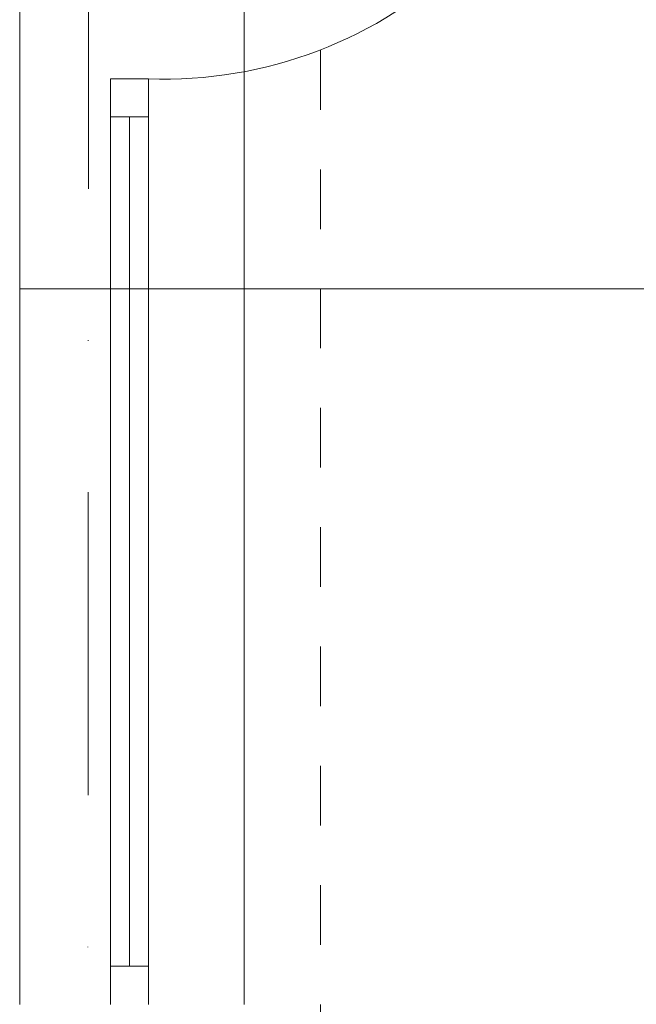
# Model space of a CAD drawing. Header units: metres. Extents: x 10441 to 19716, y -6570 to 1447.
# Tile 116 of 136: x 18030 to 18159, y -3295 to -3088. Entities that reach past the tile are written whole.
import ezdxf
from ezdxf.enums import TextEntityAlignment as Align

# ---------------------------------------------------------------- set-up
doc = ezdxf.new("R2010")
doc.units = ezdxf.units.M
doc.header["$MEASUREMENT"] = 0
doc.linetypes.add('8', pattern=[0.5, 0.25, -0.25])
doc.linetypes.add('DASHDOT', pattern=[25.4, 12.7, -6.35, 0, -6.35])
for name, color, linetype, lineweight in [('#elektryczne', 8, 'Continuous', 20), ('A_B.CIENKIE', 8, 'Continuous', 9), ('A_OSIE', 8, 'Continuous', 13), ('A_OZACZENIE DRZWI', 8, 'Continuous', 13), ('A_OZNACZENIA OKIEN', 8, 'Continuous', 13), ('A_STOLARKA', 8, 'Continuous', 5)]:
    doc.layers.add(name, color=color, linetype=linetype, lineweight=lineweight)
doc.styles.add('m1_romans', font='romans.shx', dxfattribs={"width": 0.8})

# ---------------------------------------------------------------- blocks, each defined once
blk = doc.blocks.new('podkład')
at = {"layer": 'A_B.CIENKIE', "color": 8, "linetype": '8', "ltscale": 50}
blk.add_line((13910.62, -750.03), (13910.62, -1724.7), dxfattribs=at)
at = {"layer": 'A_OSIE', "color": 8, "linetype": 'DASHDOT', "ltscale": 5}
blk.add_line((13862.27, -307.18), (13861.3, -2335.96), dxfattribs=at)
at = {"layer": 'A_OZNACZENIA OKIEN', "color": 8}
blk.add_line((13986.13, -900.03), (13847.62, -900.03), dxfattribs=at)
at = {"layer": 'A_STOLARKA', "color": 8}
for p, q in [((13847.62, -750.03), (13847.62, -1050.03)), ((13894.62, -1050.03), (13894.62, -750.03)), ((13866.62, -856.03), (13874.62, -856.03)), ((13866.62, -864.03), (13866.62, -856.03)), ((13874.62, -1050.03), (13874.62, -856.03)), ((13874.62, -856.03), (13874.62, -864.03)), ((13866.62, -1042.03), (13866.62, -858.03)), ((13874.62, -864.03), (13866.62, -864.03)), ((13870.62, -1042.03), (13870.62, -864.03)), ((13866.62, -1042.03), (13874.62, -1042.03)), ((13866.62, -1050.03), (13866.62, -1042.03)), ((13874.62, -1042.03), (13874.62, -1050.03)), ((13866.62, -1050.03), (13866.62, -1046.03))]:
    blk.add_line(p, q, dxfattribs=at)
blk.add_arc((13877.99, -765.97), 90.13, 267.8567, 359.9658, dxfattribs=at)
at = {"layer": 'A_OZACZENIE DRZWI', "color": 8, "ltscale": 0.1, "style": 'm1_romans', "width": 0.8}
for rotation, p in [(98.4861, (12735.07, -773.13)), (360, (12573.8, -1012.7)), (90, (11565.29, -1150.14)), (90, (11872.29, -1150.14)), (90, (12230.03, -1245.64)), (90, (12385.87, -1249.44)), (90, (11565.29, -1370.89)), (90, (11872.29, -1370.89)), (90, (12230.03, -1370.89)), (90, (12389.3, -1370.89)), (90, (11748.79, -1556.15)), (90, (11986.6, -1556.15)), (90, (12389.3, -1556.15)), (360, (12235.05, -1664.2)), (360, (12235.05, -1880.2)), (90, (11745.78, -2001.94))]:
    blk.add_attdef('SZEROKOSC', text='', height=10, rotation=rotation, dxfattribs=at).set_placement(p, align=Align.BOTTOM_CENTER)
for rotation, p in [(98.4861, (12738.56, -773.47)), (360, (12572.95, -1016.09)), (90, (11568.68, -1150.99)), (90, (11875.68, -1150.99)), (90, (12233.42, -1246.49)), (90, (12389.27, -1250.29)), (90, (11568.68, -1371.74)), (90, (11875.68, -1371.74)), (90, (12233.42, -1371.74)), (90, (12392.69, -1371.74)), (90, (11752.19, -1557)), (90, (11990, -1557)), (90, (12392.69, -1557)), (360, (12234.2, -1667.59)), (360, (12234.2, -1883.59)), (90, (11749.18, -2002.79))]:
    blk.add_attdef('WYSOKOSC', text='', height=10, rotation=rotation, dxfattribs=at).set_placement(p, align=Align.TOP_CENTER)
at = {"layer": 'A_OZNACZENIA OKIEN', "color": 8, "ltscale": 0.1, "style": 'm1_romans', "width": 0.8}
for rotation, p in [(278.8676, (13403.28, -587.56)), (278.8676, (13013.44, -645.27)), (278.8676, (12475.3, -724.92)), (278.8676, (12253.72, -757.72)), (0, (14011.09, -903.42)), (278.8676, (11051.11, -935.72)), (278.8676, (10670.26, -992.09)), (0, (14011.09, -1578.09)), (90, (10823, -2081.55)), (90, (11208, -2081.55)), (90, (11974, -2081.55)), (90, (13179.19, -2081.55)), (90, (13543.19, -2081.55))]:
    blk.add_attdef('WYSOKOSC', text='', height=10, rotation=rotation, dxfattribs=at).set_placement(p, align=Align.TOP_CENTER)
for rotation, p in [(278.8676, (13373.71, -593.04)), (278.8676, (12983.87, -650.74)), (278.8676, (12445.73, -730.4)), (278.8676, (12224.15, -763.19)), (0, (14017.48, -900.03)), (278.8676, (11021.54, -941.2)), (278.8676, (10640.69, -997.57)), (0, (14017.48, -1574.7)), (90, (10819.6, -2080.7)), (90, (11204.6, -2080.7)), (90, (11970.6, -2080.7)), (90, (13175.8, -2080.7)), (90, (13539.8, -2080.7))]:
    blk.add_attdef('SZEROKOSC', text='', height=10, rotation=rotation, dxfattribs=at).set_placement(p, align=Align.BOTTOM_CENTER)

msp = doc.modelspace()

# ---------------------------------------------------------------- block references
at = {"layer": '#elektryczne', "color": 8, "linetype": 'Continuous', "lineweight": 18}
msp.add_blockref('podkład', (4182.37, -2244.78), dxfattribs=at)

doc.saveas('drawing.dxf')
